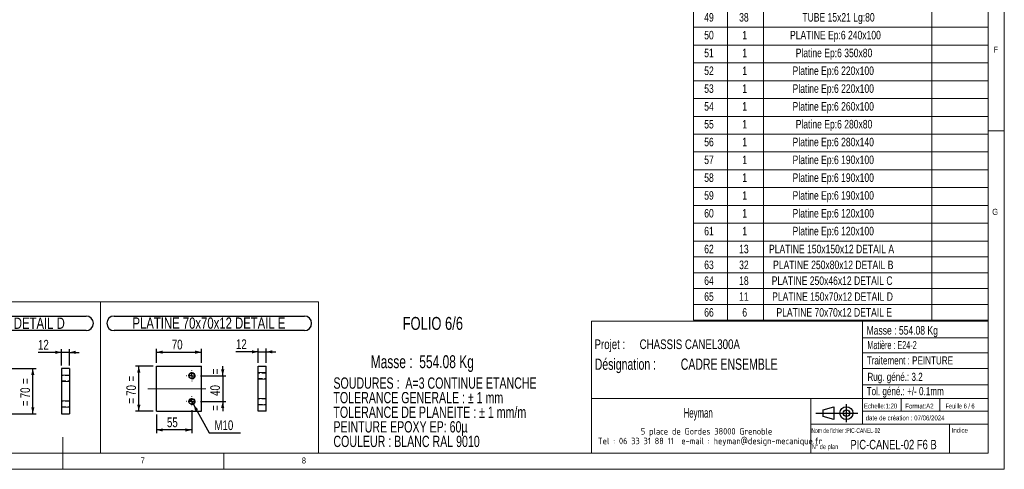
# Paper-space layout 'cadre 6' of a CAD drawing. Header units: millimetres. Extents: x 5 to 589, y 5 to 415.
# Tile 12 of 19: x 284 to 589, y 5 to 145. Entities that reach past the tile are written whole.
import ezdxf

# ---------------------------------------------------------------- set-up
doc = ezdxf.new("R2010")
doc.units = ezdxf.units.MM
doc.linetypes.add('CENTERX2', pattern=[20.32, 12.7, -2.54, 2.54, -2.54])
doc.linetypes.add('HIDDEN', pattern=[1.905, 1.27, -0.635])
for name, color, linetype in [('COTES', 1, 'Continuous'), ('NOTES', 6, 'Continuous'), ('TRAIT-MIXTES', 3, 'CENTERX2'), ('TRAIT-TIRET', 2, 'HIDDEN')]:
    doc.layers.add(name, color=color, linetype=linetype)
doc.layers.add('TRAIT-FORT', color=4, linetype='Continuous', lineweight=25)
doc.styles.add('SLDTEXTSTYLE0', font='TXT', dxfattribs={"width": 0.75})
doc.styles.add('SLDTEXTSTYLE1', font='TXT', dxfattribs={"width": 0.703217})
doc.styles.add('SLDTEXTSTYLE2', font='TXT', dxfattribs={"width": 0.694444})
doc.styles.add('SLDTEXTSTYLE3', font='TXT', dxfattribs={"width": 0.617423})
doc.styles.add('SLDTEXTSTYLE4', font='TXT', dxfattribs={"width": 0.7})
doc.styles.add('SLDTEXTSTYLE5', font='TXT', dxfattribs={"width": 0.535475})
doc.styles.add('SLDTEXTSTYLE6', font='ISOCP3', dxfattribs={"width": 0.96})
doc.styles.add('SLDTEXTSTYLE7', font='TXT', dxfattribs={"width": 0.605})
doc.styles.add('SLDTEXTSTYLE8', font='TXT', dxfattribs={"width": 0.692308})
doc.styles.add('SLDTEXTSTYLE9', font='TXT', dxfattribs={"width": 0.695728})
doc.dimstyles.new('SLDDIMSTYLE3', dxfattribs={"dimtxt": 3, "dimasz": 2, "dimexe": 0, "dimexo": 0.0625, "dimgap": 0.75, "dimtad": 1, "dimdec": 0, "dimlfac": 5, "dimrnd": 1e-09, "dimzin": 12, "dimdsep": 46, "dimtxsty": 'SLDTEXTSTYLE0', "dimsah": 1, "dimcen": 0.09, "dimadec": 0, "dimazin": 3, "dimtfac": 1, "dimtdec": 0, "dimtmove": 0, "dimatfit": 0, "dimfxl": 1, "dimfrac": 2, "dimtolj": 1, "dimtzin": 12, "dimarcsym": 0})
doc.dimstyles.new('SLDDIMSTYLE4', dxfattribs={"dimtxt": 3, "dimasz": 2, "dimexe": 0, "dimexo": 0.0625, "dimgap": 0.75, "dimtad": 1, "dimdec": 0, "dimlfac": 5, "dimrnd": 1e-09, "dimzin": 12, "dimdsep": 46, "dimtxsty": 'SLDTEXTSTYLE0', "dimsah": 1, "dimcen": 0.09, "dimadec": 0, "dimazin": 3, "dimtfac": 1, "dimtdec": 0, "dimtofl": 0, "dimtmove": 0, "dimatfit": 3, "dimfxl": 1, "dimfrac": 2, "dimtolj": 1, "dimtzin": 12, "dimarcsym": 0})
doc.dimstyles.new('SLDDIMSTYLE5', dxfattribs={"dimtxt": 3, "dimasz": 2, "dimexe": 0, "dimexo": 0.0625, "dimgap": 0.75, "dimtad": 0, "dimtih": 1, "dimtoh": 1, "dimdec": 0, "dimlfac": 5, "dimrnd": 1e-09, "dimzin": 12, "dimdsep": 46, "dimtxsty": 'SLDTEXTSTYLE0', "dimblk1": 'NONE', "dimsah": 1, "dimcen": 0, "dimadec": 0, "dimazin": 3, "dimtfac": 1, "dimtdec": 0, "dimtmove": 0, "dimatfit": 3, "dimldrblk": 'NONE', "dimfxl": 1, "dimfrac": 2, "dimtolj": 1, "dimtzin": 12, "dimarcsym": 0})

# ---------------------------------------------------------------- blocks, each defined once
blk = doc.blocks.new('Bloc12')
for p, q in [((2.32, 3.8), (5.55, 4.8)), ((2.32, 1.8), (2.32, 3.8)), ((5.55, 4.8), (5.55, 0.8)), ((9.48, 0), (9.48, 5.6)), ((0, 2.8), (12.98, 2.8)), ((5.55, 0.8), (2.32, 1.8))]:
    blk.add_line(p, q)
for radius in [2, 1]:
    blk.add_circle((9.48, 2.8), radius)
blk = doc.blocks.new('SW_NOTE_181')
at = {"layer": 'NOTES', "color": 0, "char_height": 3.5, "attachment_point": 1, "style": 'SLDTEXTSTYLE1'}
for s, insert in [('SOUDURES :  A=3 CONTINUE ETANCHE', (0, 4.51)), ('TOLERANCE GENERALE : ± 1 mm', (0, -0.01)), ('TOLERANCE DE PLANEITE : ± 1 mm/m', (0, -4.54)), ('PEINTURE EPOXY EP: 60µ', (0, -9.07)), ('COULEUR : BLANC RAL 9010', (0, -13.59))]:
    blk.add_mtext(s, dxfattribs=dict(at, insert=insert))
blk = doc.blocks.new('SW_NOTE_182')
at = {"layer": 'NOTES', "color": 0, "char_height": 3, "attachment_point": 1, "style": 'SLDTEXTSTYLE0'}
for s, insert in [('Projet :', (0, 3.87)), ('CHASSIS CANEL300A', (13.99, 3.87))]:
    blk.add_mtext(s, dxfattribs=dict(at, insert=insert))
blk = doc.blocks.new('SW_NOTE_183')
at = {"layer": 'NOTES', "color": 0, "char_height": 2, "attachment_point": 2, "style": 'SLDTEXTSTYLE6'}
for s, insert in [('5 place de Gordes 38000 Grenoble', (20.94, 2.58)), ('Tel : 06 33 31 88 11  e-mail : heyman@design-mecanique.fr', (22, -0.42))]:
    blk.add_mtext(s, dxfattribs=dict(at, insert=insert))
blk = doc.blocks.new('SW_NOTE_184')
at = {"layer": 'NOTES', "color": 0, "char_height": 3.5, "attachment_point": 1, "style": 'SLDTEXTSTYLE9'}
for s, insert in [('Désignation :', (0, 4.51)), ('CADRE ENSEMBLE', (26.67, 4.51))]:
    blk.add_mtext(s, dxfattribs=dict(at, insert=insert))
blk = doc.blocks.new('SW_NOTE_185')
at = {"layer": 'NOTES', "color": 0, "char_height": 2, "attachment_point": 2, "style": 'SLDTEXTSTYLE6'}
for s, insert in [('5 place de Gordes 38000 Grenoble', (20.94, 2.58)), ('Tel : 06 33 31 88 11  e-mail : heyman@design-mecanique.fr', (22, -0.42))]:
    blk.add_mtext(s, dxfattribs=dict(at, insert=insert))
blk = doc.blocks.new('SW_NOTE_186')
at = {"layer": 'NOTES', "color": 0, "char_height": 3.5, "attachment_point": 1, "style": 'SLDTEXTSTYLE9'}
for s, insert in [('Désignation :', (0, 4.51)), ('CADRE ENSEMBLE', (26.67, 4.51))]:
    blk.add_mtext(s, dxfattribs=dict(at, insert=insert))
blk = doc.blocks.new('SW_TABLEANNOTATION_5')
at = {"color": 0, "linetype": 'Continuous', "lineweight": 18}
for p, q in [((0, 0), (0, -348.21)), ((91.3, 0), (0, 0)), ((91.3, -348.21), (91.3, 0)), ((10.47, 0), (10.47, -5.27)), ((21.67, 0), (21.67, -5.27)), ((73.84, 0), (73.84, -5.27)), ((0, -5.27), (91.3, -5.27)), ((10.47, -5.27), (10.47, -348.21)), ((21.67, -5.27), (21.67, -348.21)), ((73.84, -5.27), (73.84, -348.21)), ((0, -10.19), (91.3, -10.19)), ((0, -15.11), (91.3, -15.11)), ((0, -20.03), (91.3, -20.03)), ((0, -24.95), (91.3, -24.95)), ((0, -29.87), (91.3, -29.87)), ((0, -34.79), (91.3, -34.79)), ((0, -39.71), (91.3, -39.71)), ((0, -44.63), (91.3, -44.63)), ((0, -49.55), (91.3, -49.55)), ((0, -54.47), (91.3, -54.47)), ((0, -59.39), (91.3, -59.39)), ((0, -64.31), (91.3, -64.31)), ((0, -69.23), (91.3, -69.23)), ((0, -74.15), (91.3, -74.15)), ((0, -79.06), (91.3, -79.06)), ((0, -83.98), (91.3, -83.98)), ((0, -88.9), (91.3, -88.9)), ((0, -93.82), (91.3, -93.82)), ((0, -98.74), (91.3, -98.74)), ((0, -103.66), (91.3, -103.66)), ((0, -108.58), (91.3, -108.58)), ((0, -113.5), (91.3, -113.5)), ((0, -118.42), (91.3, -118.42)), ((0, -123.34), (91.3, -123.34)), ((0, -128.26), (91.3, -128.26)), ((0, -133.18), (91.3, -133.18)), ((0, -138.1), (91.3, -138.1)), ((0, -143.02), (91.3, -143.02)), ((0, -147.94), (91.3, -147.94)), ((0, -152.86), (91.3, -152.86)), ((0, -157.78), (91.3, -157.78)), ((0, -163.3), (91.3, -163.3)), ((0, -168.83), (91.3, -168.83)), ((0, -174.36), (91.3, -174.36)), ((0, -179.89), (91.3, -179.89)), ((0, -185.42), (91.3, -185.42)), ((0, -190.94), (91.3, -190.94)), ((0, -196.47), (91.3, -196.47)), ((0, -202), (91.3, -202)), ((0, -207.53), (91.3, -207.53)), ((0, -213.05), (91.3, -213.05)), ((0, -218.58), (91.3, -218.58)), ((0, -224.11), (91.3, -224.11)), ((0, -229.64), (91.3, -229.64)), ((0, -235.17), (91.3, -235.17)), ((0, -240.69), (91.3, -240.69)), ((0, -246.22), (91.3, -246.22)), ((0, -251.75), (91.3, -251.75)), ((0, -257.28), (91.3, -257.28)), ((0, -262.8), (91.3, -262.8)), ((0, -268.33), (91.3, -268.33)), ((0, -273.86), (91.3, -273.86)), ((0, -279.39), (91.3, -279.39)), ((0, -284.92), (91.3, -284.92)), ((0, -290.44), (91.3, -290.44)), ((0, -295.97), (91.3, -295.97)), ((0, -301.5), (91.3, -301.5)), ((0, -307.03), (91.3, -307.03)), ((0, -312.55), (91.3, -312.55)), ((0, -318.08), (91.3, -318.08)), ((0, -323.61), (91.3, -323.61)), ((0, -328.53), (91.3, -328.53)), ((0, -333.45), (91.3, -333.45)), ((0, -338.37), (91.3, -338.37)), ((0, -343.29), (91.3, -343.29)), ((0, -348.21), (91.3, -348.21))]:
    blk.add_line(p, q, dxfattribs=at)
at = {"color": 0, "linetype": 'Continuous', "lineweight": 18, "attachment_point": 1, "style": 'SLDTEXTSTYLE0'}
for s, insert, char_height in [('No.', (1.46, -1.16), 2.91), ('QTE', (12.83, -1.32), 2.646), ('DESCRIPTION', (36.68, -1.32), 2.6458), ('LONG.', (76.89, -1.32), 2.646), ('tube carré 80x80x3', (31.62, -6.42), 2.6458), ('1', (4.26, -6.42), 2.65), ('2', (15.09, -6.42), 2.65), ('780', (79.64, -6.42), 2.646), ('2', (4.26, -11.34), 2.65), ('1', (15.09, -11.34), 2.65), ('tube carré 80x80x3', (31.62, -11.34), 2.6458), ('2080', (78.66, -11.34), 2.646), ('3', (4.26, -16.26), 2.65), ('1', (15.09, -16.26), 2.65), ('tube carré 80x80x3', (31.62, -16.26), 2.6458), ('2150', (78.66, -16.26), 2.646), ('4', (4.26, -21.18), 2.65), ('2', (15.09, -21.18), 2.65), ('tube carré 80x80x3', (31.62, -21.18), 2.6458), ('1150', (78.66, -21.18), 2.646), ('5', (4.26, -26.1), 2.65), ('1', (15.09, -26.1), 2.65), ('tube carré 80x80x3', (31.62, -26.1), 2.6458), ('1220', (78.66, -26.1), 2.646), ('tube carré 80x80x3', (31.62, -31.02), 2.6458), ('6', (4.26, -31.02), 2.65), ('1', (15.09, -31.02), 2.65), ('1490', (78.66, -31.02), 2.646), ('7', (4.26, -35.94), 2.65), ('1', (15.09, -35.94), 2.65), ('tube carré 80x80x3', (31.62, -35.94), 2.6458), ('1980', (78.66, -35.94), 2.646), ('8', (4.26, -40.85), 2.65), ('1', (15.09, -40.85), 2.65), ('tube carré 80x80x3', (31.62, -40.85), 2.6458), ('1980', (78.66, -40.85), 2.646), ('9', (4.26, -45.77), 2.65), ('1', (15.09, -45.77), 2.65), ('tube carré 80x80x3', (31.62, -45.77), 2.6458), ('1330', (78.66, -45.77), 2.646), ('10', (3.28, -50.69), 2.646), ('1', (15.09, -50.69), 2.65), ('tube carré 80x80x3', (31.62, -50.69), 2.6458), ('990', (79.64, -50.69), 2.646), ('11', (3.28, -55.61), 2.646), ('3', (15.09, -55.61), 2.65), ('tube carré 80x80x3', (31.62, -55.61), 2.6458), ('670', (79.64, -55.61), 2.646), ('12', (3.28, -60.53), 2.646), ('1', (15.09, -60.53), 2.65), ('tube carré 80x80x3', (31.62, -60.53), 2.6458), ('532.55', (77.19, -60.53), 2.646), ('13', (3.28, -65.45), 2.646), ('1', (15.09, -65.45), 2.65), ('tube carré 80x80x3', (31.62, -65.45), 2.6458), ('1920', (78.66, -65.45), 2.646), ('tube carré 80x80x3', (31.62, -70.37), 2.6458), ('14', (3.28, -70.37), 2.646), ('2', (15.09, -70.37), 2.65), ('310', (79.64, -70.37), 2.646), ('15', (3.28, -75.29), 2.646), ('1', (15.09, -75.29), 2.65), ('tube carré 80x80x3', (31.62, -75.29), 2.6458), ('1380', (78.66, -75.29), 2.646), ('16', (3.28, -80.21), 2.646), ('1', (15.09, -80.21), 2.65), ('tube carré 80x80x3', (31.62, -80.21), 2.6458), ('1220', (78.66, -80.21), 2.646), ('17', (3.28, -85.13), 2.646), ('1', (15.09, -85.13), 2.65), ('tube carré 80x80x3', (31.62, -85.13), 2.6458), ('920', (79.64, -85.13), 2.646), ('18', (3.28, -90.05), 2.646), ('1', (15.09, -90.05), 2.65), ('tube carré 80x80x3', (31.62, -90.05), 2.6458), ('380', (79.64, -90.05), 2.646), ('tube carré 80x80x3', (31.62, -94.97), 2.6458), ('19', (3.28, -94.97), 2.646), ('1', (15.09, -94.97), 2.65), ('990', (79.64, -94.97), 2.646), ('20', (3.28, -99.89), 2.646), ('1', (15.09, -99.89), 2.65), ('tube carré 80x80x3', (31.62, -99.89), 2.6458), ('1980', (78.66, -99.89), 2.646), ('21', (3.28, -104.81), 2.646), ('1', (15.09, -104.81), 2.65), ('tube carré 80x80x3', (31.62, -104.81), 2.6458), ('1380', (78.66, -104.81), 2.646), ('22', (3.28, -109.73), 2.646), ('1', (15.09, -109.73), 2.65), ('tube carré 80x80x3', (31.62, -109.73), 2.6458), ('2080', (78.66, -109.73), 2.646), ('23', (3.28, -114.65), 2.646), ('1', (15.09, -114.65), 2.65), ('tube carré 80x80x3', (31.62, -114.65), 2.6458), ('1490', (78.66, -114.65), 2.646), ('tube carré 80x80x3', (31.62, -119.57), 2.6458), ('24', (3.28, -119.57), 2.646), ('1', (15.09, -119.57), 2.65), ('1980', (78.66, -119.57), 2.646), ('25', (3.28, -124.49), 2.646), ('1', (15.09, -124.49), 2.65), ('tube carré 80x80x3', (31.62, -124.49), 2.6458), ('1330', (78.66, -124.49), 2.646), ('26', (3.28, -129.41), 2.646), ('1', (15.09, -129.41), 2.65), ('tube carré 80x80x3', (31.62, -129.41), 2.6458), ('860', (79.64, -129.41), 2.646), ('27', (3.28, -134.33), 2.646), ('1', (15.09, -134.33), 2.65), ('tube carré 80x80x3', (31.62, -134.33), 2.6458), ('1220', (78.66, -134.33), 2.646), ('28', (3.28, -139.24), 2.646), ('1', (15.09, -139.24), 2.65), ('tube carré 80x80x3', (31.62, -139.24), 2.6458), ('820', (79.64, -139.24), 2.646), ('29', (3.28, -144.16), 2.646), ('1', (15.09, -144.16), 2.65), ('tube carré 80x80x3', (31.62, -144.16), 2.6458), ('420', (79.64, -144.16), 2.646), ('30', (3.28, -149.08), 2.646), ('2', (15.09, -149.08), 2.65), ('tube carré 80x80x3', (31.62, -149.08), 2.6458), ('2080', (78.66, -149.08), 2.646), ('31', (3.28, -154), 2.646), ('1', (15.09, -154), 2.65), ('tube carré 80x80x3', (31.62, -154), 2.6458), ('2150', (78.66, -154), 2.646), ('Tube rectangulaire 60x30x3', (24.47, -158.89), 2.6458), ('32', (3.28, -158.89), 2.646), ('5', (15.09, -158.89), 2.65), ('420', (79.64, -158.89), 2.646), ('33', (3.28, -164.42), 2.646), ('4', (15.09, -164.42), 2.65), ('Tube rectangulaire 60x30x3', (24.47, -164.42), 2.6458), ('380', (79.64, -164.42), 2.646), ('34', (3.28, -169.95), 2.646), ('2', (15.09, -169.95), 2.65), ('Tube rectangulaire 60x30x3', (24.47, -169.95), 2.6458), ('670', (79.64, -169.95), 2.646), ('35', (3.28, -175.48), 2.646), ('5', (15.09, -175.48), 2.65), ('Tube rectangulaire 60x30x3', (24.47, -175.48), 2.6458), ('860', (79.64, -175.48), 2.646), ('36', (3.28, -181.01), 2.646), ('3', (15.09, -181.01), 2.65), ('Tube rectangulaire 60x30x3', (24.47, -181.01), 2.6458), ('610', (79.64, -181.01), 2.646), ('37', (3.28, -186.53), 2.646), ('4', (15.09, -186.53), 2.65), ('Tube rectangulaire 60x30x3', (24.47, -186.53), 2.6458), ('300', (79.64, -186.53), 2.646), ('38', (3.28, -192.06), 2.646), ('2', (15.09, -192.06), 2.65), ('Tube rectangulaire 60x30x3', (24.47, -192.06), 2.6458), ('740', (79.64, -192.06), 2.646), ('39', (3.28, -197.59), 2.646), ('1', (15.09, -197.59), 2.65), ('Tube rectangulaire 60x30x3', (24.47, -197.59), 2.6458), ('350', (79.64, -197.59), 2.646), ('40', (3.28, -203.12), 2.646), ('3', (15.09, -203.12), 2.65), ('Tube rectangulaire 60x30x3', (24.47, -203.12), 2.6458), ('550', (79.64, -203.12), 2.646), ('41', (3.28, -208.64), 2.646), ('5', (15.09, -208.64), 2.65), ('Tube rectangulaire 60x30x3', (24.47, -208.64), 2.6458), ('620', (79.64, -208.64), 2.646), ('42', (3.28, -214.17), 2.646), ('1', (15.09, -214.17), 2.65), ('Tube rectangulaire 60x30x3', (24.47, -214.17), 2.6458), ('450', (79.64, -214.17), 2.646), ('43', (3.28, -219.7), 2.646), ('4', (15.09, -219.7), 2.65), ('Tube rectangulaire 60x30x3', (24.47, -219.7), 2.6458), ('840', (79.64, -219.7), 2.646), ('44', (3.28, -225.23), 2.646), ('2', (15.09, -225.23), 2.65), ('Tube rectangulaire 60x30x3', (24.47, -225.23), 2.6458), ('570', (79.64, -225.23), 2.646), ('45', (3.28, -230.76), 2.646), ('1', (15.09, -230.76), 2.65), ('Cornière ailes égales 60X60X6', (22.42, -230.76), 2.6458), ('740', (79.64, -230.76), 2.646), ('46', (3.28, -236.28), 2.646), ('1', (15.09, -236.28), 2.65), ('Cornière ailes égales 60X60X6', (22.42, -236.28), 2.6458), ('740', (79.64, -236.28), 2.646), ('47', (3.28, -241.81), 2.646), ('1', (15.09, -241.81), 2.65), ('Cornière ailes égales 60X60X6', (22.42, -241.81), 2.6458), ('710', (79.64, -241.81), 2.646), ('48', (3.28, -247.34), 2.646), ('Cornière ailes égales 60X60X6', (22.42, -247.34), 2.6458), ('240', (79.64, -247.34), 2.646), ('1', (15.09, -247.34), 2.65), ('49', (3.28, -252.87), 2.646), ('38', (14.11, -252.87), 2.646), ('TUBE 15x21 Lg:80', (33.71, -252.87), 2.6458), ('50', (3.28, -258.39), 2.646), ('1', (15.09, -258.39), 2.65), ('PLATINE Ep:6 240x100', (29.88, -258.39), 2.6458), ('51', (3.28, -263.92), 2.646), ('1', (15.09, -263.92), 2.65), ('Platine Ep:6 350x80', (31.65, -263.92), 2.6458), ('52', (3.28, -269.45), 2.646), ('1', (15.09, -269.45), 2.65), ('Platine Ep:6 220x100', (30.68, -269.45), 2.6458), ('Platine Ep:6 220x100', (30.68, -274.98), 2.6458), ('53', (3.28, -274.98), 2.646), ('1', (15.09, -274.98), 2.65), ('54', (3.28, -280.51), 2.646), ('1', (15.09, -280.51), 2.65), ('Platine Ep:6 260x100', (30.68, -280.51), 2.6458), ('55', (3.28, -286.03), 2.646), ('1', (15.09, -286.03), 2.65), ('Platine Ep:6 280x80', (31.65, -286.03), 2.6458), ('56', (3.28, -291.56), 2.646), ('1', (15.09, -291.56), 2.65), ('Platine Ep:6 280x140', (30.68, -291.56), 2.6458), ('57', (3.28, -297.09), 2.646), ('1', (15.09, -297.09), 2.65), ('Platine Ep:6 190x100', (30.68, -297.09), 2.6458), ('58', (3.28, -302.62), 2.646), ('1', (15.09, -302.62), 2.65), ('Platine Ep:6 190x100', (30.68, -302.62), 2.6458), ('59', (3.28, -308.14), 2.646), ('1', (15.09, -308.14), 2.65), ('Platine Ep:6 190x100', (30.68, -308.14), 2.6458), ('60', (3.28, -313.67), 2.646), ('1', (15.09, -313.67), 2.65), ('Platine Ep:6 120x100', (30.68, -313.67), 2.6458), ('61', (3.28, -319.2), 2.646), ('1', (15.09, -319.2), 2.65), ('Platine Ep:6 120x100', (30.68, -319.2), 2.6458), ('62', (3.28, -324.76), 2.646), ('13', (14.11, -324.76), 2.646), ('PLATINE 150x150x12 DETAIL A', (23.37, -324.76), 2.6458), ('63', (3.28, -329.68), 2.646), ('32', (14.11, -329.68), 2.646), ('PLATINE 250x80x12 DETAIL B', (24.64, -329.68), 2.6458), ('64', (3.28, -334.59), 2.646), ('18', (14.11, -334.59), 2.646), ('PLATINE 250x46x12 DETAIL C', (24.22, -334.59), 2.6458), ('65', (3.28, -339.51), 2.646), ('11', (14.11, -339.51), 2.646), ('PLATINE 150x70x12 DETAIL D', (24.34, -339.51), 2.6458), ('66', (3.28, -344.43), 2.646), ('6', (15.09, -344.43), 2.65), ('PLATINE 70x70x12 DETAIL E', (25.68, -344.43), 2.6458)]:
    blk.add_mtext(s, dxfattribs=dict(at, insert=insert, char_height=char_height))
blk = doc.blocks.new('_D_600')
at = {"layer": 'COTES', "color": 1, "transparency": 16777216}
for p, q in [((281.16, 36.26), (288.74, 36.26)), ((287.74, 22.26), (287.74, 36.26)), ((281.16, 22.26), (288.74, 22.26))]:
    blk.add_line(p, q, dxfattribs=at)
for points in [[(287.74, 36.26), (287.24, 34.26), (288.24, 34.26)], [(287.74, 22.26), (288.24, 24.26), (287.24, 24.26)]]:
    blk.add_solid(points, dxfattribs=at)
at = {"layer": 'COTES', "color": 1, "transparency": 16777216, "char_height": 3, "attachment_point": 1, "rotation": 90, "style": 'SLDTEXTSTYLE0'}
for s, insert in [('=', (283.87, 31.48)), ('70', (283.87, 27.04)), ('=', (283.87, 24.62))]:
    blk.add_mtext(s, dxfattribs=dict(at, insert=insert))
blk = doc.blocks.new('SW_NOTE_189')
at = {"layer": 'NOTES', "color": 0}
for p, q in [((-0.11, 4.99), (62.41, 4.99)), ((62.41, 0.46), (-0.11, 0.46))]:
    blk.add_line(p, q, dxfattribs=at)
for centre, start, end in [((-0.11, 2.73), 90, 270), ((62.41, 2.73), 270, 90)]:
    blk.add_arc(centre, 2.26, start, end, dxfattribs=at)
at = {"layer": 'NOTES', "color": 0, "insert": (31.01, 4.51), "char_height": 3.5, "attachment_point": 2, "style": 'SLDTEXTSTYLE0'}
blk.add_mtext('PLATINE 150x70x12 DETAIL D', dxfattribs=at)
blk = doc.blocks.new('_D_605')
at = {"layer": 'COTES', "color": 1, "transparency": 16777216}
for p, q in [((346.62, 34.01), (346.62, 37.01)), ((339.71, 34.01), (347.62, 34.01)), ((346.62, 34.01), (346.62, 26.01)), ((339.71, 26.01), (347.62, 26.01)), ((346.62, 26.01), (346.62, 23.01))]:
    blk.add_line(p, q, dxfattribs=at)
for points in [[(346.62, 34.01), (347.12, 36.01), (346.12, 36.01)], [(346.62, 26.01), (346.12, 24.01), (347.12, 24.01)]]:
    blk.add_solid(points, dxfattribs=at)
at = {"layer": 'COTES', "color": 1, "transparency": 16777216, "char_height": 3, "attachment_point": 1, "rotation": 90, "style": 'SLDTEXTSTYLE0'}
for s, insert in [('=', (342.76, 34.48)), ('40', (342.76, 27.79)), ('=', (342.76, 23.15))]:
    blk.add_mtext(s, dxfattribs=dict(at, insert=insert))
blk = doc.blocks.new('_D_606')
at = {"layer": 'COTES', "color": 1, "transparency": 16777216}
for p, q in [((326.06, 38.01), (326.06, 42.35)), ((326.06, 41.35), (340.06, 41.35)), ((340.06, 38.01), (340.06, 42.35))]:
    blk.add_line(p, q, dxfattribs=at)
for points in [[(326.06, 41.35), (328.06, 40.85), (328.06, 41.85)], [(340.06, 41.35), (338.06, 41.85), (338.06, 40.85)]]:
    blk.add_solid(points, dxfattribs=at)
at = {"layer": 'COTES', "color": 1, "transparency": 16777216, "insert": (330.84, 45.21), "char_height": 3, "attachment_point": 1, "style": 'SLDTEXTSTYLE0'}
blk.add_mtext('70', dxfattribs=at)
blk = doc.blocks.new('_D_607')
at = {"layer": 'COTES', "color": 1, "transparency": 16777216}
for p, q in [((325.06, 37.01), (319.61, 37.01)), ((320.61, 23.01), (320.61, 37.01)), ((325.06, 23.01), (319.61, 23.01))]:
    blk.add_line(p, q, dxfattribs=at)
for points in [[(320.61, 37.01), (320.11, 35.01), (321.11, 35.01)], [(320.61, 23.01), (321.11, 25.01), (320.11, 25.01)]]:
    blk.add_solid(points, dxfattribs=at)
at = {"layer": 'COTES', "color": 1, "transparency": 16777216, "char_height": 3, "attachment_point": 1, "rotation": 90, "style": 'SLDTEXTSTYLE0'}
for s, insert in [('=', (316.74, 32.23)), ('70', (316.74, 27.79)), ('=', (316.74, 25.37))]:
    blk.add_mtext(s, dxfattribs=dict(at, insert=insert))
blk = doc.blocks.new('_D_608')
at = {"layer": 'COTES', "color": 1, "transparency": 16777216}
for p, q in [((326.06, 22.01), (326.06, 16.21)), ((337.06, 23.36), (337.06, 16.21)), ((337.06, 17.21), (326.06, 17.21))]:
    blk.add_line(p, q, dxfattribs=at)
for points in [[(326.06, 17.21), (328.06, 16.71), (328.06, 17.71)], [(337.06, 17.21), (335.06, 17.71), (335.06, 16.71)]]:
    blk.add_solid(points, dxfattribs=at)
at = {"layer": 'COTES', "color": 1, "transparency": 16777216, "insert": (329.34, 21.08), "char_height": 3, "attachment_point": 1, "style": 'SLDTEXTSTYLE0'}
blk.add_mtext('55', dxfattribs=at)
blk = doc.blocks.new('_D_609')
at = {"layer": 'COTES', "color": 1, "transparency": 16777216}
for p, q in [((336.57, 26.88), (337.55, 25.14)), ((337.55, 25.14), (342.47, 16.31)), ((342.47, 16.31), (352.17, 16.31))]:
    blk.add_line(p, q, dxfattribs=at)
blk.add_solid([(337.55, 25.14), (338.08, 23.15), (338.96, 23.63)], dxfattribs=at)
at = {"layer": 'COTES', "color": 1, "transparency": 16777216, "insert": (344.06, 20.18), "char_height": 3, "attachment_point": 1, "style": 'SLDTEXTSTYLE0'}
blk.add_mtext('M10', dxfattribs=at)
blk = doc.blocks.new('_None')
blk = doc.blocks.new('SW_NOTE_191')
at = {"layer": 'NOTES', "color": 0}
for p, q in [((-0.09, 4.95), (58.91, 4.95)), ((58.91, 0.43), (-0.09, 0.43))]:
    blk.add_line(p, q, dxfattribs=at)
for centre, start, end in [((-0.09, 2.69), 90, 270), ((58.91, 2.69), 270, 90)]:
    blk.add_arc(centre, 2.26, start, end, dxfattribs=at)
at = {"layer": 'NOTES', "color": 0, "insert": (29.31, 4.51), "char_height": 3.5, "attachment_point": 2, "style": 'SLDTEXTSTYLE0'}
blk.add_mtext('PLATINE 70x70x12 DETAIL E', dxfattribs=at)
blk = doc.blocks.new('SW_CENTERMARKSYMBOL_555')
at = {"layer": 'TRAIT-MIXTES', "color": 0}
for p, q in [((-1.6, 0), (-1.65, 0)), ((0, 0), (-0.8, 0)), ((0, 1.6), (0, 1.65)), ((0, 0), (0, 0.8)), ((0, 0), (0, -0.8)), ((0, 0), (0.8, 0)), ((1.6, 0), (1.65, 0)), ((0, -1.6), (0, -1.65))]:
    blk.add_line(p, q, dxfattribs=at)
blk = doc.blocks.new('SW_CENTERMARKSYMBOL_556')
at = {"layer": 'TRAIT-MIXTES', "color": 0}
for p, q in [((-1.6, 0), (-1.65, 0)), ((0, 0), (-0.8, 0)), ((0, 1.6), (0, 1.65)), ((0, 0), (0, 0.8)), ((0, 0), (0, -0.8)), ((0, 0), (0.8, 0)), ((1.6, 0), (1.65, 0)), ((0, -1.6), (0, -1.65))]:
    blk.add_line(p, q, dxfattribs=at)
blk = doc.blocks.new('_D_613')
at = {"layer": 'COTES', "color": 1, "transparency": 16777216}
for p, q in [((296.68, 41.29), (289.36, 41.29)), ((296.68, 37.26), (296.68, 42.29)), ((299.08, 41.29), (296.68, 41.29)), ((299.08, 37.26), (299.08, 42.29)), ((299.08, 41.29), (302.08, 41.29))]:
    blk.add_line(p, q, dxfattribs=at)
for points in [[(296.68, 41.29), (294.68, 41.79), (294.68, 40.79)], [(299.08, 41.29), (301.08, 40.79), (301.08, 41.79)]]:
    blk.add_solid(points, dxfattribs=at)
at = {"layer": 'COTES', "color": 1, "transparency": 16777216, "insert": (289.36, 45.16), "char_height": 3, "attachment_point": 1, "style": 'SLDTEXTSTYLE0'}
blk.add_mtext('12', dxfattribs=at)
blk = doc.blocks.new('_D_614')
at = {"layer": 'COTES', "color": 1, "transparency": 16777216}
for p, q in [((357.66, 41.46), (350.74, 41.46)), ((357.66, 38.01), (357.66, 42.46)), ((357.66, 41.46), (360.06, 41.46)), ((360.06, 38.01), (360.06, 42.46)), ((360.06, 41.46), (363.06, 41.46))]:
    blk.add_line(p, q, dxfattribs=at)
for points in [[(357.66, 41.46), (355.66, 41.96), (355.66, 40.96)], [(360.06, 41.46), (362.06, 40.96), (362.06, 41.96)]]:
    blk.add_solid(points, dxfattribs=at)
at = {"layer": 'COTES', "color": 1, "transparency": 16777216, "insert": (350.74, 45.33), "char_height": 3, "attachment_point": 1, "style": 'SLDTEXTSTYLE0'}
blk.add_mtext('12', dxfattribs=at)

psp = doc.layouts.new('cadre 6')

# ---------------------------------------------------------------- linework, layer by layer
at = {"color": 7, "linetype": 'Continuous', "lineweight": 18}
for p, q in [((589, 5), (589, 415)), ((584, 10), (584, 410)), ((589, 110), (584, 110)), ((237.787, 56.979), (308.707, 56.979)), ((308.707, 10), (308.707, 56.979)), ((308.707, 10), (308.707, 56.979)), ((308.707, 56.979), (376.283, 56.979)), ((376.283, 10), (376.283, 56.979)), ((461, 51), (461, 10)), ((584, 51), (461, 51)), ((545, 51), (545, 19)), ((584, 51), (584, 10)), ((545, 45.756), (584, 45.756)), ((545, 41.178), (584, 41.178)), ((299.076, 34.26), (296.676, 34.26)), ((296.676, 34.26), (296.676, 32.26)), ((299.076, 34.26), (296.676, 34.26)), ((296.676, 34.26), (296.676, 32.26)), ((360.059, 35.01), (357.659, 35.01)), ((545, 36.245), (584, 36.245)), ((299.076, 32.26), (296.676, 32.26)), ((299.076, 32.26), (296.676, 32.26)), ((360.059, 33.01), (357.659, 33.01)), ((545, 31.178), (584, 31.178)), ((323.447, 30.01), (341.347, 30.01)), ((299.076, 26.26), (296.676, 26.26)), ((296.676, 26.26), (296.676, 24.26)), ((299.076, 26.26), (296.676, 26.26)), ((296.676, 26.26), (296.676, 24.26)), ((360.059, 27.01), (357.659, 27.01)), ((360.059, 25.01), (357.659, 25.01)), ((461, 27), (584, 27)), ((529, 27), (529, 10)), ((557, 27), (557, 23)), ((569, 27), (569, 23)), ((299.076, 24.26), (296.676, 24.26)), ((299.076, 24.26), (296.676, 24.26)), ((545, 23), (584, 23)), ((529, 19), (584, 19)), ((572, 19), (572, 10)), ((297, 5), (297, 15)), ((10, 10), (584, 10)), ((237.787, 10), (308.707, 10)), ((308.707, 10), (376.283, 10)), ((347, 5), (347, 10)), ((461, 10), (584, 10)), ((5, 5), (589, 5))]:
    psp.add_line(p, q, dxfattribs=at)
for centre in [(337.059, 34.01), (337.059, 26.01)]:
    psp.add_arc(centre, 1, 255, 195, dxfattribs=at)
at = {"layer": 'TRAIT-FORT', "color": 4, "linetype": 'Continuous', "lineweight": 25}
for p, q in [((326.059, 23.01), (326.059, 37.01)), ((326.059, 37.01), (340.059, 37.01)), ((340.059, 23.01), (340.059, 37.01)), ((357.659, 37.01), (360.059, 37.01)), ((357.659, 23.01), (357.659, 37.01)), ((360.059, 23.01), (360.059, 37.01)), ((296.676, 36.259), (296.676, 22.259)), ((299.076, 36.259), (296.676, 36.259)), ((299.076, 36.259), (299.076, 22.259)), ((296.676, 22.259), (299.076, 22.259)), ((326.059, 23.01), (340.059, 23.01)), ((360.059, 23.01), (357.659, 23.01))]:
    psp.add_line(p, q, dxfattribs=at)
for centre in [(337.059, 34.01), (337.059, 34.01), (337.059, 26.01), (337.059, 26.01)]:
    psp.add_circle(centre, 0.85, dxfattribs=at)
at = {"layer": 'TRAIT-TIRET', "color": 2}
for p, q in [((299.076, 34.109), (296.676, 34.109)), ((360.059, 34.86), (357.659, 34.86)), ((296.676, 32.409), (299.076, 32.409)), ((357.659, 33.16), (360.059, 33.16)), ((299.076, 26.11), (296.676, 26.11)), ((360.059, 26.86), (357.659, 26.86)), ((357.659, 25.16), (360.059, 25.16)), ((296.676, 24.409), (299.076, 24.409))]:
    psp.add_line(p, q, dxfattribs=at)

# ---------------------------------------------------------------- block references
at = {"color": 7, "linetype": 'Continuous', "lineweight": 18}
psp.add_blockref('SW_TABLEANNOTATION_5', (492.664, 399.443), dxfattribs=at)
psp.add_blockref('Bloc12', (530.56, 19.634))
psp.add_blockref('Bloc12', (530.56, 19.634))
at = {"layer": 'NOTES', "color": 211}
for name, p in [('SW_NOTE_189', (241.869, 47.578)), ('SW_NOTE_191', (313.043, 47.615)), ('SW_NOTE_182', (461.92, 41.438)), ('SW_NOTE_184', (462.001, 34.863)), ('SW_NOTE_186', (462.001, 34.863)), ('SW_NOTE_181', (380.963, 29.003)), ('SW_NOTE_183', (475.738, 15.213)), ('SW_NOTE_185', (475.738, 15.213))]:
    psp.add_blockref(name, p, dxfattribs=at)
at = {"layer": 'TRAIT-MIXTES', "color": 3}
for name, p in [('SW_CENTERMARKSYMBOL_556', (337.059, 34.01)), ('SW_CENTERMARKSYMBOL_555', (337.059, 26.01))]:
    psp.add_blockref(name, p, dxfattribs=at)

# ---------------------------------------------------------------- texts
at = {"layer": 'NOTES', "color": 211}
for s, insert, char_height, attachment_point, style in [('F', (585.667, 136.168), 1.852, 1, 'SLDTEXTSTYLE0'), ('F', (585.667, 136.168), 1.852, 1, 'SLDTEXTSTYLE0'), ('G', (585.252, 85.823), 1.852, 1, 'SLDTEXTSTYLE0'), ('G', (585.252, 85.823), 1.852, 1, 'SLDTEXTSTYLE0'), ('FOLIO 6/6', (402.42, 52.281), 4, 1, 'SLDTEXTSTYLE0'), ('Masse : 554.08 Kg', (546.281, 49.443), 2.64583, 1, 'SLDTEXTSTYLE0'), ('Matière : E24-2', (546.533, 44.799), 2.5, 1, 'SLDTEXTSTYLE5'), ('Masse :  554.08 Kg', (392.515, 40.387), 4, 1, 'SLDTEXTSTYLE2'), ('Traitement : PEINTURE', (546.343, 40.046), 2.5, 1, 'SLDTEXTSTYLE0'), ('Traitement :', (546.343, 40.046), 2.5, 1, 'SLDTEXTSTYLE0'), ('Rug. géné.: 3.2', (546.551, 34.945), 2.5, 1, 'SLDTEXTSTYLE0'), ('Rug. géné.: 3.2', (546.551, 34.945), 2.5, 1, 'SLDTEXTSTYLE0'), ('Tol. géné.: +/- 0.1mm', (546.324, 30.499), 2.5, 1, 'SLDTEXTSTYLE0'), ('Tol. géné.: +/- 0.1mm', (546.324, 30.499), 2.5, 1, 'SLDTEXTSTYLE0'), ('Echelle:1:20', (545.453, 25.405), 1.5, 1, 'SLDTEXTSTYLE0'), ('Echelle:1:20', (545.453, 25.405), 1.5, 1, 'SLDTEXTSTYLE0'), ('Format:A2', (558.289, 25.38), 1.5, 1, 'SLDTEXTSTYLE0'), ('Format:A2', (558.289, 25.38), 1.5, 1, 'SLDTEXTSTYLE0'), ('Feuille 6 / 6', (570.806, 25.384), 1.5, 1, 'SLDTEXTSTYLE8'), ('Feuille 6 / 6', (570.806, 25.384), 1.5, 1, 'SLDTEXTSTYLE8'), ('Heyman', (494.063, 24.027), 3, 2, 'SLDTEXTSTYLE7'), ('Heyman', (494.063, 24.027), 3, 2, 'SLDTEXTSTYLE7'), ('date de création :', (546.009, 21.695), 1.5, 1, 'SLDTEXTSTYLE0'), ('date de création : 07/06/2024', (546.009, 21.695), 1.5, 1, 'SLDTEXTSTYLE0'), ('Nom de fichier :PIC-CANEL-02', (529.181, 17.767), 1.5, 1, 'SLDTEXTSTYLE3'), ('Indice', (572.693, 17.86), 1.5, 1, 'SLDTEXTSTYLE0'), ('Indice', (572.693, 17.86), 1.5, 1, 'SLDTEXTSTYLE0'), ('N° de plan', (529.302, 12.765), 1.5, 1, 'SLDTEXTSTYLE4'), ('PIC-CANEL-02 F6 B', (541.277, 14.143), 2.91042, 1, 'SLDTEXTSTYLE0'), ('7', (321.167, 8.668), 1.852, 1, 'SLDTEXTSTYLE0'), ('7', (321.167, 8.668), 1.852, 1, 'SLDTEXTSTYLE0'), ('8', (371.167, 8.668), 1.852, 1, 'SLDTEXTSTYLE0'), ('8', (371.167, 8.668), 1.852, 1, 'SLDTEXTSTYLE0')]:
    psp.add_mtext(s, dxfattribs=dict(at, insert=insert, char_height=char_height, attachment_point=attachment_point, style=style))

# ---------------------------------------------------------------- dimensions: what is measured, and where the dimension line sits
at = {"layer": 'COTES', "color": 1}
for base, p1, p2, dimstyle, picture, middle in [((296.676, 41.291), (299.076, 36.26), (296.676, 36.26), 'SLDDIMSTYLE3', '_D_613', (291.575, 41.291)), ((340.059, 41.347), (326.059, 37.01), (340.059, 37.01), 'SLDDIMSTYLE4', '_D_606', (333.059, 41.347)), ((360.059, 41.464), (357.659, 37.01), (360.059, 37.01), 'SLDDIMSTYLE3', '_D_614', (352.954, 41.464)), ((326.059, 17.215), (337.059, 24.36), (326.059, 23.01), 'SLDDIMSTYLE4', '_D_608', (331.559, 17.215))]:
    dim = psp.add_linear_dim(base=base, p1=p1, p2=p2, dimstyle=dimstyle, dxfattribs=at)
    dim.commit()
    dim.dimension.update_dxf_attribs({"geometry": picture, "text_midpoint": middle, "dimtype": 160})
for base, p1, p2, text, dimstyle, picture, middle in [((320.611, 37.01), (326.059, 23.01), (326.059, 37.01), '=<>=', 'SLDDIMSTYLE4', '_D_607', (320.611, 30.01)), ((346.622, 26.01), (338.709, 34.01), (338.709, 26.01), '=  <>  =', 'SLDDIMSTYLE3', '_D_605', (346.622, 30.01)), ((287.739, 36.26), (280.16, 22.26), (280.16, 36.26), '=<>=', 'SLDDIMSTYLE4', '_D_600', (287.739, 29.26))]:
    dim = psp.add_linear_dim(base=base, p1=p1, p2=p2, angle=90, text=text, dimstyle=dimstyle, dxfattribs=at)
    dim.commit()
    dim.dimension.update_dxf_attribs({"geometry": picture, "text_midpoint": middle, "dimtype": 160})
dim = psp.add_diameter_dim_2p(p1=(336.571, 26.883), p2=(337.546, 25.137), text='M10', dimstyle='SLDDIMSTYLE5', override={"dimpost": '<>'}, dxfattribs=at)
dim.commit()
dim.dimension.update_dxf_attribs({"geometry": '_D_609', "text_midpoint": (348.114, 18.692), "dimtype": 163})

doc.saveas('drawing.dxf')
